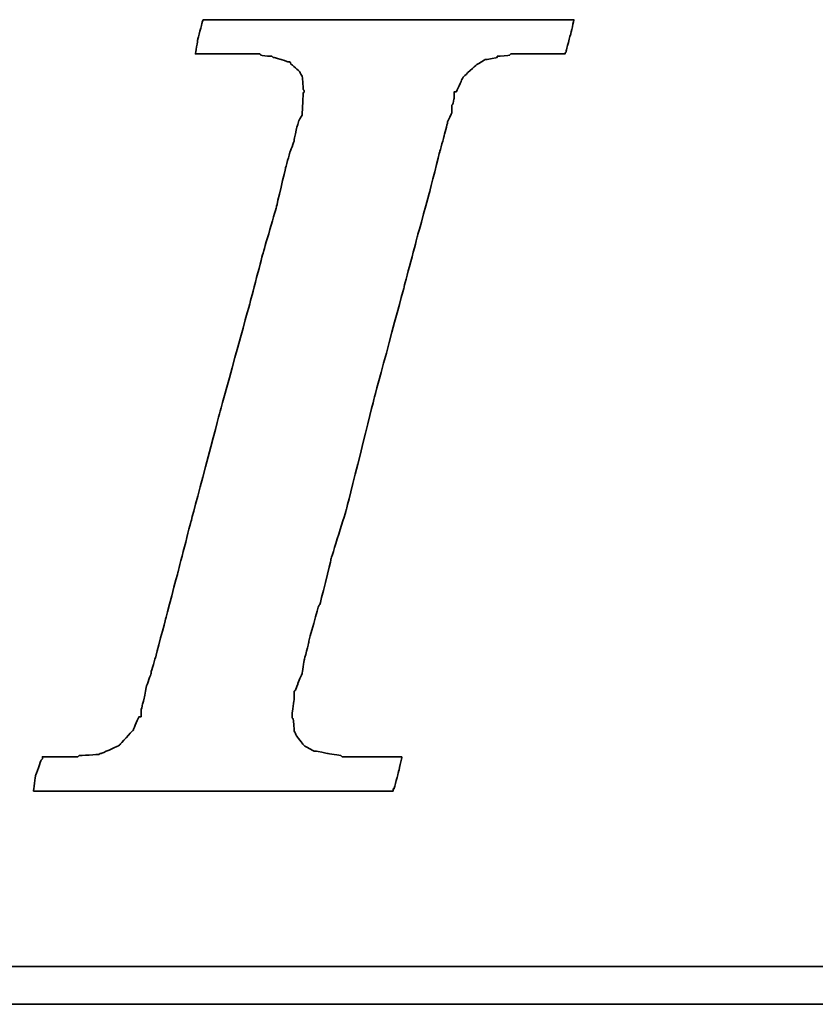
# Model space of a CAD drawing. Header units: millimetres. Extents: x 45 to 569, y -90 to 128.
# Tile 32 of 49: x 428.7 to 433.18, y -25.61 to -20.07. Entities that reach past the tile are written whole.
import ezdxf

# ---------------------------------------------------------------- set-up
doc = ezdxf.new("R2010")
doc.units = ezdxf.units.MM
doc.header["$LTSCALE"] = 0.15
doc.layers.add('DIM', color=4, linetype='CONTINUOUS')
doc.layers.add('layer 1', color=7, linetype='CONTINUOUS')

# ---------------------------------------------------------------- blocks, each defined once
blk = doc.blocks.new('TBI MOTION logo(完整正式版)')
at = {"layer": 'layer 1', "color": 22, "lineweight": 35}
for points, knots in [([(-40.59125, -7.94375), (-40.59125, -7.94375), (-40.97375, -7.94375), (-40.97375, -7.94375), (-40.97375, -7.94375), (-40.97375, -7.94375), (-41.38125, -7.94375), (-41.38125, -7.94375), (-41.38125, -7.94375), (-41.38125, -7.94375), (-41.54875, -7.94375), (-41.54875, -7.94375), (-41.54875, -7.94375), (-41.54875, -7.94375), (-41.59875, -7.94375), (-41.59875, -7.94375), (-41.59875, -7.94375), (-41.59875, -7.94375), (-41.88375, -7.94375), (-41.88375, -7.94375), (-41.88375, -7.94375), (-41.88375, -7.94375), (-41.90875, -7.91875), (-41.90875, -7.91875), (-41.90875, -7.91875), (-41.90875, -7.91875), (-42.19875, -7.87125), (-42.19875, -7.87125), (-42.19875, -7.87125), (-42.19875, -7.87125), (-42.43875, -7.82375), (-42.43875, -7.82375), (-42.43875, -7.82375), (-42.43875, -7.82375), (-42.45875, -7.82375), (-42.45875, -7.82375), (-42.45875, -7.82375), (-42.45875, -7.82375), (-42.48625, -7.82375), (-42.48625, -7.82375), (-42.48625, -7.82375), (-42.48625, -7.82375), (-42.67625, -7.72375), (-42.67625, -7.72375), (-42.67625, -7.72375), (-42.67625, -7.72375), (-42.70125, -7.70375), (-42.70125, -7.70375), (-42.70125, -7.70375), (-42.70125, -7.70375), (-42.72375, -7.67875), (-42.72375, -7.67875), (-42.72375, -7.67875), (-42.72375, -7.67875), (-42.86875, -7.48875), (-42.86875, -7.48875), (-42.86875, -7.48875), (-42.86875, -7.48875), (-42.89375, -7.43875), (-42.89375, -7.43875), (-42.89375, -7.43875), (-42.89375, -7.43875), (-42.91875, -7.38875), (-42.91875, -7.38875), (-42.91875, -7.38875), (-42.91875, -7.38875), (-42.93875, -7.12875), (-42.93875, -7.12875), (-42.93875, -7.12875), (-42.93875, -7.12875), (-42.96375, -7.10375), (-42.96375, -7.10375), (-42.96375, -7.10375), (-42.96375, -7.10375), (-42.96375, -7.05375), (-42.96375, -7.05375), (-42.96375, -7.05375), (-42.96375, -7.05375), (-42.96375, -7.00875), (-42.96375, -7.00875), (-42.96375, -7.00875), (-42.96375, -7.00875), (-42.91875, -6.69625), (-42.91875, -6.69625), (-42.91875, -6.69625), (-42.91875, -6.69625), (-42.91875, -6.62375), (-42.91875, -6.62375), (-42.91875, -6.62375), (-42.91875, -6.62375), (-42.91875, -6.59625), (-42.91875, -6.59625), (-42.91875, -6.59625), (-42.91875, -6.59625), (-42.91875, -6.57375), (-42.91875, -6.57375), (-42.91875, -6.57375), (-42.91875, -6.57375), (-42.91875, -6.52875), (-42.91875, -6.52875), (-42.91875, -6.52875), (-42.91875, -6.52875), (-42.89375, -6.50375), (-42.89375, -6.50375), (-42.89375, -6.50375), (-42.89375, -6.50375), (-42.84375, -6.38375), (-42.84375, -6.38375), (-42.84375, -6.38375), (-42.84375, -6.38375), (-42.84375, -6.35875), (-42.84375, -6.35875), (-42.84375, -6.35875), (-42.84375, -6.35875), (-42.74625, -6.14375), (-42.74625, -6.14375), (-42.74625, -6.14375), (-42.74625, -6.14375), (-42.70125, -5.85375), (-42.70125, -5.85375), (-42.70125, -5.85375), (-42.70125, -5.85375), (-42.60375, -5.47125), (-42.60375, -5.47125), (-42.60375, -5.47125), (-42.60375, -5.47125), (-42.60375, -5.44875), (-42.60375, -5.44875), (-42.60375, -5.44875), (-42.60375, -5.44875), (-42.38875, -4.67875), (-42.38875, -4.67875), (-42.38875, -4.67875), (-42.38875, -4.67875), (-42.36375, -4.65375), (-42.36375, -4.65375), (-42.36375, -4.65375), (-42.36375, -4.65375), (-42.12375, -3.69625), (-42.12375, -3.69625), (-42.12375, -3.69625), (-42.12375, -3.69625), (-42.12375, -3.67374), (-42.12375, -3.67374), (-42.12375, -3.67374), (-42.12375, -3.67374), (-41.78875, -2.59374), (-41.78875, -2.59374), (-41.78875, -2.59374), (-41.78875, -2.59374), (-41.18875, -0.19375), (-41.18875, -0.19375), (-41.18875, -0.19375), (-41.18875, -0.19375), (-40.54375, 2.20624), (-40.54375, 2.20624), (-40.54375, 2.20624), (-40.54375, 2.20624), (-40.25375, 3.30875), (-40.25375, 3.30875), (-40.25375, 3.30875), (-40.25375, 3.30875), (-39.98875, 4.27125), (-39.98875, 4.27125), (-39.98875, 4.27125), (-39.98875, 4.27125), (-39.77375, 5.13125), (-39.77375, 5.13125), (-39.77375, 5.13125), (-39.77375, 5.13125), (-39.67875, 5.47125), (-39.67875, 5.47125), (-39.67875, 5.47125), (-39.67875, 5.47125), (-39.60375, 5.75625), (-39.60375, 5.75625), (-39.60375, 5.75625), (-39.60375, 5.75625), (-39.60375, 5.78125), (-39.60375, 5.78125), (-39.60375, 5.78125), (-39.60375, 5.78125), (-39.50875, 5.97125), (-39.50875, 5.97125), (-39.50875, 5.97125), (-39.50875, 5.97125), (-39.50875, 6.13875), (-39.50875, 6.13875), (-39.50875, 6.13875), (-39.50875, 6.13875), (-39.48625, 6.16625), (-39.48625, 6.16625), (-39.48625, 6.16625), (-39.48625, 6.16625), (-39.46125, 6.28625), (-39.46125, 6.28625), (-39.46125, 6.28625), (-39.46125, 6.28625), (-39.46125, 6.42625), (-39.46125, 6.42625), (-39.46125, 6.42625), (-39.46125, 6.42625), (-39.41375, 6.42625), (-39.41375, 6.42625), (-39.41375, 6.42625), (-39.41375, 6.42625), (-39.29375, 6.69125), (-39.29375, 6.69125), (-39.29375, 6.69125), (-39.29375, 6.69125), (-39.26875, 6.74125), (-39.26875, 6.74125), (-39.26875, 6.74125), (-39.26875, 6.74125), (-39.24375, 6.76625), (-39.24375, 6.76625), (-39.24375, 6.76625), (-39.24375, 6.76625), (-38.98375, 7.00624), (-38.98375, 7.00624), (-38.98375, 7.00624), (-38.98375, 7.00624), (-38.95625, 7.02624), (-38.95625, 7.02624), (-38.95625, 7.02624), (-38.95625, 7.02624), (-38.78875, 7.12624), (-38.78875, 7.12624), (-38.78875, 7.12624), (-38.78875, 7.12624), (-38.76375, 7.12624), (-38.76375, 7.12624), (-38.76375, 7.12624), (-38.76375, 7.12624), (-38.74375, 7.12624), (-38.74375, 7.12624), (-38.74375, 7.12624), (-38.74375, 7.12624), (-38.52875, 7.17125), (-38.52875, 7.17125), (-38.52875, 7.17125), (-38.52875, 7.17125), (-38.52875, 7.19624), (-38.52875, 7.19624), (-38.52875, 7.19624), (-38.52875, 7.19624), (-38.50375, 7.19624), (-38.50375, 7.19624), (-38.50375, 7.19624), (-38.50375, 7.19624), (-38.26125, 7.21875), (-38.26125, 7.21875), (-38.26125, 7.21875), (-38.26125, 7.21875), (-38.23875, 7.24624), (-38.23875, 7.24624), (-38.23875, 7.24624), (-38.23875, 7.24624), (-38.21625, 7.24624), (-38.21625, 7.24624), (-38.21625, 7.24624), (-38.21625, 7.24624), (-38.18875, 7.24624), (-38.18875, 7.24624), (-38.18875, 7.24624), (-38.18875, 7.24624), (-37.90375, 7.24624), (-37.90375, 7.24624), (-37.90375, 7.24624), (-37.90375, 7.24624), (-37.85375, 7.24624), (-37.85375, 7.24624), (-37.85375, 7.24624), (-37.85375, 7.24624), (-37.75875, 7.24624), (-37.75875, 7.24624), (-37.75875, 7.24624), (-37.75875, 7.24624), (-37.42375, 7.24624), (-37.42375, 7.24624), (-37.42375, 7.24624), (-37.42375, 7.24624), (-37.08875, 7.24624), (-37.08875, 7.24624), (-37.08875, 7.24624), (-37.08875, 7.24624), (-37.06375, 7.24624), (-37.06375, 7.24624), (-37.06375, 7.24624), (-37.06375, 7.24624), (-37.06375, 7.26624), (-37.06375, 7.26624), (-37.06375, 7.26624), (-37.06375, 7.26624), (-37.03875, 7.29125), (-37.03875, 7.29125), (-37.03875, 7.29125), (-37.03875, 7.29125), (-37.03875, 7.31625), (-37.03875, 7.31625), (-37.03875, 7.31625), (-37.03875, 7.31625), (-36.94125, 7.67625), (-36.94125, 7.67625), (-36.94125, 7.67625), (-36.94125, 7.67625), (-36.86875, 7.98625), (-36.86875, 7.98625), (-36.86875, 7.98625), (-36.86875, 7.98625), (-36.98875, 7.98625), (-36.98875, 7.98625), (-36.98875, 7.98625), (-36.98875, 7.98625), (-37.42375, 7.98625), (-37.42375, 7.98625), (-37.42375, 7.98625), (-37.42375, 7.98625), (-37.94875, 7.98625), (-37.94875, 7.98625), (-37.94875, 7.98625), (-37.94875, 7.98625), (-38.57375, 7.98625), (-38.57375, 7.98625), (-38.57375, 7.98625), (-38.57375, 7.98625), (-39.29375, 7.98625), (-39.29375, 7.98625), (-39.29375, 7.98625), (-39.29375, 7.98625), (-40.82875, 7.98625), (-40.82875, 7.98625), (-40.82875, 7.98625), (-40.82875, 7.98625), (-42.36375, 7.98625), (-42.36375, 7.98625), (-42.36375, 7.98625), (-42.36375, 7.98625), (-43.08375, 7.98625), (-43.08375, 7.98625), (-43.08375, 7.98625), (-43.08375, 7.98625), (-43.70875, 7.98625), (-43.70875, 7.98625), (-43.70875, 7.98625), (-43.70875, 7.98625), (-44.23375, 7.98625), (-44.23375, 7.98625), (-44.23375, 7.98625), (-44.23375, 7.98625), (-44.66875, 7.98625), (-44.66875, 7.98625), (-44.66875, 7.98625), (-44.66875, 7.98625), (-44.88375, 7.98625), (-44.88375, 7.98625), (-44.88375, 7.98625), (-44.88375, 7.98625), (-44.90875, 7.94125), (-44.90875, 7.94125), (-44.90875, 7.94125), (-44.90875, 7.94125), (-44.90875, 7.91625), (-44.90875, 7.91625), (-44.90875, 7.91625), (-44.90875, 7.91625), (-45.00375, 7.55625), (-45.00375, 7.55625), (-45.00375, 7.55625), (-45.00375, 7.55625), (-45.05375, 7.24624), (-45.05375, 7.24624), (-45.05375, 7.24624), (-45.05375, 7.24624), (-44.61875, 7.24624), (-44.61875, 7.24624), (-44.61875, 7.24624), (-44.61875, 7.24624), (-44.11375, 7.24624), (-44.11375, 7.24624), (-44.11375, 7.24624), (-44.11375, 7.24624), (-43.99375, 7.24624), (-43.99375, 7.24624), (-43.99375, 7.24624), (-43.99375, 7.24624), (-43.94625, 7.24624), (-43.94625, 7.24624), (-43.94625, 7.24624), (-43.94625, 7.24624), (-43.92374, 7.24624), (-43.92374, 7.24624), (-43.92374, 7.24624), (-43.92374, 7.24624), (-43.65875, 7.24624), (-43.65875, 7.24624), (-43.65875, 7.24624), (-43.65875, 7.24624), (-43.63875, 7.21875), (-43.63875, 7.21875), (-43.63875, 7.21875), (-43.63875, 7.21875), (-43.46875, 7.19624), (-43.46875, 7.19624), (-43.46875, 7.19624), (-43.46875, 7.19624), (-43.39875, 7.19624), (-43.39875, 7.19624), (-43.39875, 7.19624), (-43.39875, 7.19624), (-43.37125, 7.17125), (-43.37125, 7.17125), (-43.37125, 7.17125), (-43.37125, 7.17125), (-43.34875, 7.17125), (-43.34875, 7.17125), (-43.34875, 7.17125), (-43.34875, 7.17125), (-43.20375, 7.12624), (-43.20375, 7.12624), (-43.20375, 7.12624), (-43.20375, 7.12624), (-43.05875, 7.07624), (-43.05875, 7.07624), (-43.05875, 7.07624), (-43.05875, 7.07624), (-43.01375, 7.07624), (-43.01375, 7.07624), (-43.01375, 7.07624), (-43.01375, 7.07624), (-42.98875, 7.02624), (-42.98875, 7.02624), (-42.98875, 7.02624), (-42.98875, 7.02624), (-42.79875, 6.86125), (-42.79875, 6.86125), (-42.79875, 6.86125), (-42.79875, 6.86125), (-42.77375, 6.81125), (-42.77375, 6.81125), (-42.77375, 6.81125), (-42.77375, 6.81125), (-42.74625, 6.76625), (-42.74625, 6.76625), (-42.74625, 6.76625), (-42.74625, 6.76625), (-42.72375, 6.47625), (-42.72375, 6.47625), (-42.72375, 6.47625), (-42.72375, 6.47625), (-42.70125, 6.45124), (-42.70125, 6.45124), (-42.70125, 6.45124), (-42.70125, 6.45124), (-42.70125, 6.42625), (-42.70125, 6.42625), (-42.70125, 6.42625), (-42.70125, 6.42625), (-42.72375, 6.40625), (-42.72375, 6.40625), (-42.72375, 6.40625), (-42.72375, 6.40625), (-42.74625, 5.97125), (-42.74625, 5.97125), (-42.74625, 5.97125), (-42.74625, 5.97125), (-42.74625, 5.94625), (-42.74625, 5.94625), (-42.74625, 5.94625), (-42.74625, 5.94625), (-42.74625, 5.92625), (-42.74625, 5.92625), (-42.74625, 5.92625), (-42.74625, 5.92625), (-42.77375, 5.87625), (-42.77375, 5.87625), (-42.77375, 5.87625), (-42.77375, 5.87625), (-42.81875, 5.80625), (-42.81875, 5.80625), (-42.81875, 5.80625), (-42.81875, 5.80625), (-42.86875, 5.63625), (-42.86875, 5.63625), (-42.86875, 5.63625), (-42.86875, 5.63625), (-42.91875, 5.39625), (-42.91875, 5.39625), (-42.91875, 5.39625), (-42.91875, 5.39625), (-42.91875, 5.37124), (-42.91875, 5.37124), (-42.91875, 5.37124), (-42.91875, 5.37124), (-43.01375, 5.10874), (-43.01375, 5.10874), (-43.01375, 5.10874), (-43.01375, 5.10874), (-43.10875, 4.77124), (-43.10875, 4.77124), (-43.10875, 4.77124), (-43.10875, 4.77124), (-43.29875, 3.95625), (-43.29875, 3.95625), (-43.29875, 3.95625), (-43.29875, 3.95625), (-43.58875, 2.95125), (-43.58875, 2.95125), (-43.58875, 2.95125), (-43.58875, 2.95125), (-43.87375, 1.87125), (-43.87375, 1.87125), (-43.87375, 1.87125), (-43.87375, 1.87125), (-44.52625, -0.50374), (-44.52625, -0.50374), (-44.52625, -0.50374), (-44.52625, -0.50374), (-45.14875, -2.85375), (-45.14875, -2.85375), (-45.14875, -2.85375), (-45.14875, -2.85375), (-45.43375, -3.95875), (-45.43375, -3.95875), (-45.43375, -3.95875), (-45.43375, -3.95875), (-45.69875, -4.96875), (-45.69875, -4.96875), (-45.69875, -4.96875), (-45.69875, -4.96875), (-45.91375, -5.78375), (-45.91375, -5.78375), (-45.91375, -5.78375), (-45.91375, -5.78375), (-46.01375, -6.11875), (-46.01375, -6.11875), (-46.01375, -6.11875), (-46.01375, -6.11875), (-46.01375, -6.14375), (-46.01375, -6.14375), (-46.01375, -6.14375), (-46.01375, -6.14375), (-46.10875, -6.40875), (-46.10875, -6.40875), (-46.10875, -6.40875), (-46.10875, -6.40875), (-46.15375, -6.64875), (-46.15375, -6.64875), (-46.15375, -6.64875), (-46.15375, -6.64875), (-46.20375, -6.83875), (-46.20375, -6.83875), (-46.20375, -6.83875), (-46.20375, -6.83875), (-46.22875, -6.93375), (-46.22875, -6.93375), (-46.22875, -6.93375), (-46.22875, -6.93375), (-46.22875, -7.07875), (-46.22875, -7.07875), (-46.22875, -7.07875), (-46.22875, -7.07875), (-46.27375, -7.07875), (-46.27375, -7.07875), (-46.27375, -7.07875), (-46.27375, -7.07875), (-46.39375, -7.34375), (-46.39375, -7.34375), (-46.39375, -7.34375), (-46.39375, -7.34375), (-46.39375, -7.36875), (-46.39375, -7.36875), (-46.39375, -7.36875), (-46.39375, -7.36875), (-46.42125, -7.38875), (-46.42125, -7.38875), (-46.42125, -7.38875), (-46.42125, -7.38875), (-46.68375, -7.67875), (-46.68375, -7.67875), (-46.68375, -7.67875), (-46.68375, -7.67875), (-46.70875, -7.70375), (-46.70875, -7.70375), (-46.70875, -7.70375), (-46.70875, -7.70375), (-46.75375, -7.72375), (-46.75375, -7.72375), (-46.75375, -7.72375), (-46.75375, -7.72375), (-47.08875, -7.87125), (-47.08875, -7.87125), (-47.08875, -7.87125), (-47.08875, -7.87125), (-47.11625, -7.87125), (-47.11625, -7.87125), (-47.11625, -7.87125), (-47.11625, -7.87125), (-47.13875, -7.89375), (-47.13875, -7.89375), (-47.13875, -7.89375), (-47.13875, -7.89375), (-47.56875, -7.91875), (-47.56875, -7.91875), (-47.56875, -7.91875), (-47.56875, -7.91875), (-47.59625, -7.94375), (-47.59625, -7.94375), (-47.59625, -7.94375), (-47.59625, -7.94375), (-47.64375, -7.94375), (-47.64375, -7.94375), (-47.64375, -7.94375), (-47.64375, -7.94375), (-47.73625, -7.94375), (-47.73625, -7.94375), (-47.73625, -7.94375), (-47.73625, -7.94375), (-48.07375, -7.94375), (-48.07375, -7.94375), (-48.07375, -7.94375), (-48.07375, -7.94375), (-48.36125, -7.94375), (-48.36125, -7.94375), (-48.36125, -7.94375), (-48.36125, -7.94375), (-48.36125, -7.96625), (-48.36125, -7.96625), (-48.36125, -7.96625), (-48.36125, -7.96625), (-48.36125, -7.99125), (-48.36125, -7.99125), (-48.36125, -7.99125), (-48.36125, -7.99125), (-48.38875, -8.01375), (-48.38875, -8.01375), (-48.38875, -8.01375), (-48.38875, -8.01375), (-48.50875, -8.34875), (-48.50875, -8.34875), (-48.50875, -8.34875), (-48.50875, -8.34875), (-48.55375, -8.68625), (-48.55375, -8.68625), (-48.55375, -8.68625), (-48.55375, -8.68625), (-48.45875, -8.68625), (-48.45875, -8.68625), (-48.45875, -8.68625), (-48.45875, -8.68625), (-48.07375, -8.68625), (-48.07375, -8.68625), (-48.07375, -8.68625), (-48.07375, -8.68625), (-47.52375, -8.68625), (-47.52375, -8.68625), (-47.52375, -8.68625), (-47.52375, -8.68625), (-46.92375, -8.68625), (-46.92375, -8.68625), (-46.92375, -8.68625), (-46.92375, -8.68625), (-46.25375, -8.68625), (-46.25375, -8.68625), (-46.25375, -8.68625), (-46.25375, -8.68625), (-46.20375, -8.68625), (-46.20375, -8.68625), (-46.20375, -8.68625), (-46.20375, -8.68625), (-44.71375, -8.68625), (-44.71375, -8.68625), (-44.71375, -8.68625), (-44.71375, -8.68625), (-43.22875, -8.68625), (-43.22875, -8.68625), (-43.22875, -8.68625), (-43.22875, -8.68625), (-42.55875, -8.68625), (-42.55875, -8.68625), (-42.55875, -8.68625), (-42.55875, -8.68625), (-42.50875, -8.68625), (-42.50875, -8.68625), (-42.50875, -8.68625), (-42.50875, -8.68625), (-41.93375, -8.68625), (-41.93375, -8.68625), (-41.93375, -8.68625), (-41.93375, -8.68625), (-41.38125, -8.68625), (-41.38125, -8.68625), (-41.38125, -8.68625), (-41.38125, -8.68625), (-40.97375, -8.68625), (-40.97375, -8.68625), (-40.97375, -8.68625), (-40.97375, -8.68625), (-40.78125, -8.68625), (-40.78125, -8.68625), (-40.78125, -8.68625), (-40.78125, -8.68625), (-40.78125, -8.63875), (-40.78125, -8.63875), (-40.78125, -8.63875), (-40.78125, -8.63875), (-40.75875, -8.63875), (-40.75875, -8.63875), (-40.75875, -8.63875), (-40.75875, -8.63875), (-40.66375, -8.27875), (-40.66375, -8.27875), (-40.66375, -8.27875), (-40.66375, -8.27875), (-40.59125, -7.94375), (-40.59125, -7.94375)], [0, 0, 0, 0, 0.00558659, 0.00558659, 0.00558659, 0.0055866, 0.01117318, 0.01117318, 0.01117318, 0.01117319, 0.01675978, 0.01675978, 0.01675978, 0.01675979, 0.02234637, 0.02234637, 0.02234637, 0.02234638, 0.02793296, 0.02793296, 0.02793296, 0.02793297, 0.03351955, 0.03351955, 0.03351955, 0.03351956, 0.03910615, 0.03910615, 0.03910615, 0.03910616, 0.04469274, 0.04469274, 0.04469274, 0.04469275, 0.05027933, 0.05027933, 0.05027933, 0.05027934, 0.05586592, 0.05586592, 0.05586592, 0.05586593, 0.06145251, 0.06145251, 0.06145251, 0.06145252, 0.06703911, 0.06703911, 0.06703911, 0.06703912, 0.0726257, 0.0726257, 0.0726257, 0.07262571, 0.07821229, 0.07821229, 0.07821229, 0.0782123, 0.08379888, 0.08379888, 0.08379888, 0.08379889, 0.08938547, 0.08938547, 0.08938547, 0.08938548, 0.09497207, 0.09497207, 0.09497207, 0.09497208, 0.10055866, 0.10055866, 0.10055866, 0.10055867, 0.10614525, 0.10614525, 0.10614525, 0.10614526, 0.11173184, 0.11173184, 0.11173184, 0.11173185, 0.11731844, 0.11731844, 0.11731844, 0.11731845, 0.12290503, 0.12290503, 0.12290503, 0.12290504, 0.12849162, 0.12849162, 0.12849162, 0.12849163, 0.13407821, 0.13407821, 0.13407821, 0.13407822, 0.1396648, 0.1396648, 0.1396648, 0.13966481, 0.1452514, 0.1452514, 0.1452514, 0.14525141, 0.15083799, 0.15083799, 0.15083799, 0.150838, 0.15642458, 0.15642458, 0.15642458, 0.15642459, 0.16201117, 0.16201117, 0.16201117, 0.16201118, 0.16759777, 0.16759777, 0.16759777, 0.16759778, 0.17318436, 0.17318436, 0.17318436, 0.17318437, 0.17877095, 0.17877095, 0.17877095, 0.17877096, 0.18435754, 0.18435754, 0.18435754, 0.18435755, 0.18994413, 0.18994413, 0.18994413, 0.18994414, 0.19553073, 0.19553073, 0.19553073, 0.19553074, 0.20111732, 0.20111732, 0.20111732, 0.20111733, 0.20670391, 0.20670391, 0.20670391, 0.20670392, 0.2122905, 0.2122905, 0.2122905, 0.21229051, 0.21787709, 0.21787709, 0.21787709, 0.2178771, 0.22346369, 0.22346369, 0.22346369, 0.2234637, 0.22905028, 0.22905028, 0.22905028, 0.22905029, 0.23463687, 0.23463687, 0.23463687, 0.23463688, 0.24022346, 0.24022346, 0.24022346, 0.24022347, 0.24581006, 0.24581006, 0.24581006, 0.24581007, 0.25139665, 0.25139665, 0.25139665, 0.25139666, 0.25698324, 0.25698324, 0.25698324, 0.25698325, 0.26256983, 0.26256983, 0.26256983, 0.26256984, 0.26815642, 0.26815642, 0.26815642, 0.26815643, 0.27374302, 0.27374302, 0.27374302, 0.27374303, 0.27932961, 0.27932961, 0.27932961, 0.27932962, 0.2849162, 0.2849162, 0.2849162, 0.28491621, 0.29050279, 0.29050279, 0.29050279, 0.2905028, 0.29608939, 0.29608939, 0.29608939, 0.2960894, 0.30167598, 0.30167598, 0.30167598, 0.30167599, 0.30726257, 0.30726257, 0.30726257, 0.30726258, 0.31284916, 0.31284916, 0.31284916, 0.31284917, 0.31843575, 0.31843575, 0.31843575, 0.31843576, 0.32402235, 0.32402235, 0.32402235, 0.32402236, 0.32960894, 0.32960894, 0.32960894, 0.32960895, 0.33519553, 0.33519553, 0.33519553, 0.33519554, 0.34078212, 0.34078212, 0.34078212, 0.34078213, 0.34636872, 0.34636872, 0.34636872, 0.34636873, 0.35195531, 0.35195531, 0.35195531, 0.35195532, 0.3575419, 0.3575419, 0.3575419, 0.35754191, 0.36312849, 0.36312849, 0.36312849, 0.3631285, 0.36871508, 0.36871508, 0.36871508, 0.36871509, 0.37430168, 0.37430168, 0.37430168, 0.37430169, 0.37988827, 0.37988827, 0.37988827, 0.37988828, 0.38547486, 0.38547486, 0.38547486, 0.38547487, 0.39106145, 0.39106145, 0.39106145, 0.39106146, 0.39664804, 0.39664804, 0.39664804, 0.39664805, 0.40223464, 0.40223464, 0.40223464, 0.40223465, 0.40782123, 0.40782123, 0.40782123, 0.40782124, 0.41340782, 0.41340782, 0.41340782, 0.41340783, 0.41899441, 0.41899441, 0.41899441, 0.41899442, 0.42458101, 0.42458101, 0.42458101, 0.42458102, 0.4301676, 0.4301676, 0.4301676, 0.43016761, 0.43575419, 0.43575419, 0.43575419, 0.4357542, 0.44134078, 0.44134078, 0.44134078, 0.44134079, 0.44692737, 0.44692737, 0.44692737, 0.44692738, 0.45251397, 0.45251397, 0.45251397, 0.45251398, 0.45810056, 0.45810056, 0.45810056, 0.45810057, 0.46368715, 0.46368715, 0.46368715, 0.46368716, 0.46927374, 0.46927374, 0.46927374, 0.46927375, 0.47486034, 0.47486034, 0.47486034, 0.47486035, 0.48044693, 0.48044693, 0.48044693, 0.48044694, 0.48603352, 0.48603352, 0.48603352, 0.48603353, 0.49162011, 0.49162011, 0.49162011, 0.49162012, 0.4972067, 0.4972067, 0.4972067, 0.49720671, 0.5027933, 0.5027933, 0.5027933, 0.50279331, 0.50837989, 0.50837989, 0.50837989, 0.5083799, 0.51396648, 0.51396648, 0.51396648, 0.51396649, 0.51955307, 0.51955307, 0.51955307, 0.51955308, 0.52513966, 0.52513966, 0.52513966, 0.52513967, 0.53072626, 0.53072626, 0.53072626, 0.53072627, 0.53631285, 0.53631285, 0.53631285, 0.53631286, 0.54189944, 0.54189944, 0.54189944, 0.54189945, 0.54748603, 0.54748603, 0.54748603, 0.54748604, 0.55307263, 0.55307263, 0.55307263, 0.55307264, 0.55865922, 0.55865922, 0.55865922, 0.55865923, 0.56424581, 0.56424581, 0.56424581, 0.56424582, 0.5698324, 0.5698324, 0.5698324, 0.56983241, 0.57541899, 0.57541899, 0.57541899, 0.575419, 0.58100559, 0.58100559, 0.58100559, 0.5810056, 0.58659218, 0.58659218, 0.58659218, 0.58659219, 0.59217877, 0.59217877, 0.59217877, 0.59217878, 0.59776536, 0.59776536, 0.59776536, 0.59776537, 0.60335196, 0.60335196, 0.60335196, 0.60335197, 0.60893855, 0.60893855, 0.60893855, 0.60893856, 0.61452514, 0.61452514, 0.61452514, 0.61452515, 0.62011173, 0.62011173, 0.62011173, 0.62011174, 0.62569832, 0.62569832, 0.62569832, 0.62569833, 0.63128492, 0.63128492, 0.63128492, 0.63128493, 0.63687151, 0.63687151, 0.63687151, 0.63687152, 0.6424581, 0.6424581, 0.6424581, 0.64245811, 0.64804469, 0.64804469, 0.64804469, 0.6480447, 0.65363128, 0.65363128, 0.65363128, 0.65363129, 0.65921788, 0.65921788, 0.65921788, 0.65921789, 0.66480447, 0.66480447, 0.66480447, 0.66480448, 0.67039106, 0.67039106, 0.67039106, 0.67039107, 0.67597765, 0.67597765, 0.67597765, 0.67597766, 0.68156425, 0.68156425, 0.68156425, 0.68156426, 0.68715084, 0.68715084, 0.68715084, 0.68715085, 0.69273743, 0.69273743, 0.69273743, 0.69273744, 0.69832402, 0.69832402, 0.69832402, 0.69832403, 0.70391061, 0.70391061, 0.70391061, 0.70391062, 0.70949721, 0.70949721, 0.70949721, 0.70949722, 0.7150838, 0.7150838, 0.7150838, 0.71508381, 0.72067039, 0.72067039, 0.72067039, 0.7206704, 0.72625698, 0.72625698, 0.72625698, 0.72625699, 0.73184358, 0.73184358, 0.73184358, 0.73184359, 0.73743017, 0.73743017, 0.73743017, 0.73743018, 0.74301676, 0.74301676, 0.74301676, 0.74301677, 0.74860335, 0.74860335, 0.74860335, 0.74860336, 0.75418994, 0.75418994, 0.75418994, 0.75418995, 0.75977654, 0.75977654, 0.75977654, 0.75977655, 0.76536313, 0.76536313, 0.76536313, 0.76536314, 0.77094972, 0.77094972, 0.77094972, 0.77094973, 0.77653631, 0.77653631, 0.77653631, 0.77653632, 0.78212291, 0.78212291, 0.78212291, 0.78212292, 0.7877095, 0.7877095, 0.7877095, 0.78770951, 0.79329609, 0.79329609, 0.79329609, 0.7932961, 0.79888268, 0.79888268, 0.79888268, 0.79888269, 0.80446927, 0.80446927, 0.80446927, 0.80446928, 0.81005587, 0.81005587, 0.81005587, 0.81005588, 0.81564246, 0.81564246, 0.81564246, 0.81564247, 0.82122905, 0.82122905, 0.82122905, 0.82122906, 0.82681564, 0.82681564, 0.82681564, 0.82681565, 0.83240223, 0.83240223, 0.83240223, 0.83240224, 0.83798883, 0.83798883, 0.83798883, 0.83798884, 0.84357542, 0.84357542, 0.84357542, 0.84357543, 0.84916201, 0.84916201, 0.84916201, 0.84916202, 0.8547486, 0.8547486, 0.8547486, 0.85474861, 0.8603352, 0.8603352, 0.8603352, 0.86033521, 0.86592179, 0.86592179, 0.86592179, 0.8659218, 0.87150838, 0.87150838, 0.87150838, 0.87150839, 0.87709497, 0.87709497, 0.87709497, 0.87709498, 0.88268156, 0.88268156, 0.88268156, 0.88268157, 0.88826816, 0.88826816, 0.88826816, 0.88826817, 0.89385475, 0.89385475, 0.89385475, 0.89385476, 0.89944134, 0.89944134, 0.89944134, 0.89944135, 0.90502793, 0.90502793, 0.90502793, 0.90502794, 0.91061453, 0.91061453, 0.91061453, 0.91061454, 0.91620112, 0.91620112, 0.91620112, 0.91620113, 0.92178771, 0.92178771, 0.92178771, 0.92178772, 0.9273743, 0.9273743, 0.9273743, 0.92737431, 0.93296089, 0.93296089, 0.93296089, 0.9329609, 0.93854749, 0.93854749, 0.93854749, 0.9385475, 0.94413408, 0.94413408, 0.94413408, 0.94413409, 0.94972067, 0.94972067, 0.94972067, 0.94972068, 0.95530726, 0.95530726, 0.95530726, 0.95530727, 0.96089385, 0.96089385, 0.96089385, 0.96089386, 0.96648045, 0.96648045, 0.96648045, 0.96648046, 0.97206704, 0.97206704, 0.97206704, 0.97206705, 0.97765363, 0.97765363, 0.97765363, 0.97765364, 0.98324022, 0.98324022, 0.98324022, 0.98324023, 0.98882682, 0.98882682, 0.98882682, 0.98882683, 0.99441341, 0.99441341, 0.99441341, 0.99441342, 1, 1, 1, 1]), ([(75.90875, -9.47875), (75.90875, -9.47875), (75.90875, -12.28625), (75.90875, -12.28625), (75.90875, -12.28625), (75.90875, -12.28625), (75.90875, -12.47875), (75.90875, -12.47875), (75.90875, -12.47875), (75.90875, -12.47875), (75.71625, -12.47875), (75.71625, -12.47875), (75.71625, -12.47875), (75.71625, -12.47875), (-88.32875, -12.47875), (-88.32875, -12.47875), (-88.32875, -12.47875), (-88.32875, -12.47875), (-88.32875, -13.29375), (-88.32875, -13.29375), (-88.32875, -13.29375), (-88.32875, -13.29375), (82.89125, -13.29375), (82.89125, -13.29375), (82.89125, -13.29375), (82.89125, -13.29375), (75.90875, -9.47875), (75.90875, -9.47875)], [0, 0, 0, 0, 0.14285714, 0.14285714, 0.14285714, 0.14285715, 0.28571429, 0.28571429, 0.28571429, 0.2857143, 0.42857143, 0.42857143, 0.42857143, 0.42857144, 0.57142857, 0.57142857, 0.57142857, 0.57142858, 0.71428571, 0.71428571, 0.71428571, 0.71428572, 0.85714286, 0.85714286, 0.85714286, 0.85714287, 1, 1, 1, 1])]:
    blk.add_open_spline(points, degree=3, knots=knots, dxfattribs=at)

msp = doc.modelspace()

# ---------------------------------------------------------------- block references
at = {"layer": 'DIM', "color": 0, "xscale": 0.2606204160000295, "yscale": 0.2606204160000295, "zscale": 0.2606204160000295}
msp.add_blockref('TBI MOTION logo(完整正式版)', (441.4316, -22.1473), dxfattribs=at)

doc.saveas('drawing.dxf')
